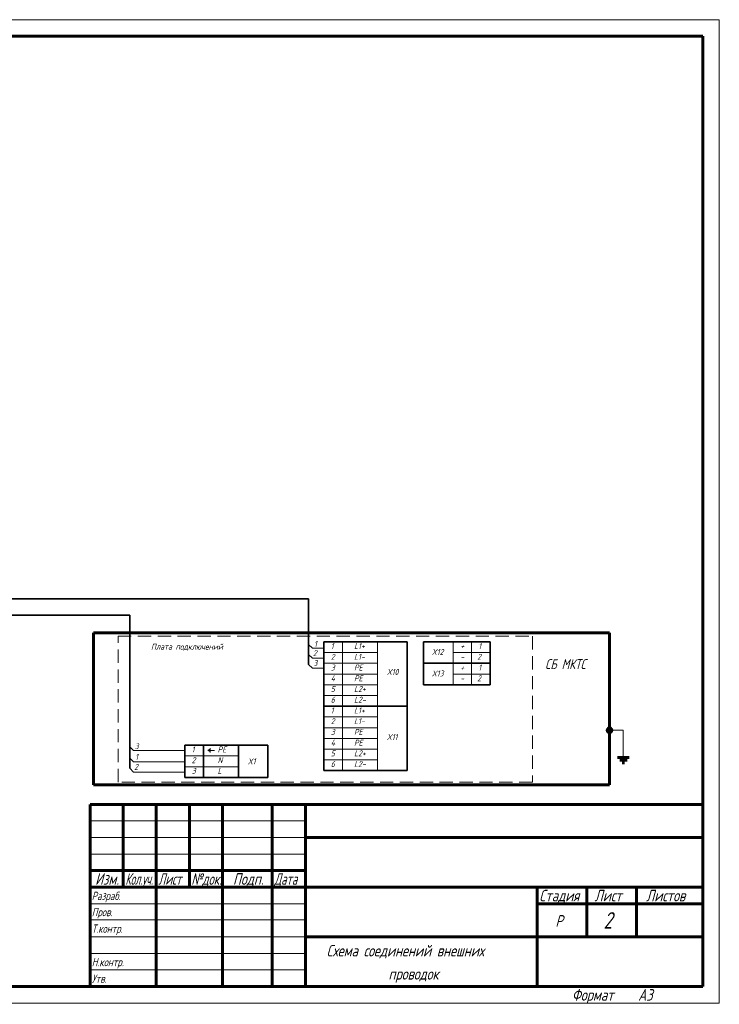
# Model space of a CAD drawing. Header units: millimetres. Extents: x 0 to 840, y 0 to 297.
# Tile 3 of 3: x 629 to 840, y 0 to 297. Entities that reach past the tile are written whole.
import ezdxf

# ---------------------------------------------------------------- set-up
doc = ezdxf.new("R2010")
doc.units = ezdxf.units.MM
for name, pattern in [('K5LT32768', [0]), ('K5LT32769', [0]), ('K5LT32770', [6, 4, -2]), ('K5LT_BASIC', [0]), ('K5LT_THIN', [0])]:
    doc.linetypes.add(name, pattern=pattern)
doc.layers.add('Системный слой', color=7, linetype='Continuous')
doc.styles.add('KTEXTSTYLE', font='gost_au.shx', dxfattribs={"width": 0.96, "height": 5})

# ---------------------------------------------------------------- blocks, each defined once
blk = doc.blocks.new('U11')
at = {"layer": 'Системный слой', "true_color": 0xffffff}
h = blk.add_hatch(color=7, dxfattribs=at)
h.paths.add_polyline_path([(807.34, 82.89), (806.34, 81.9), (806.84, 81.7), (807.34, 81.9), (807.54, 82.4)])
h.paths.add_polyline_path([(806.34, 81.9), (807.34, 82.89), (806.84, 83.1), (806.34, 82.89), (806.14, 82.4)])
at = {"layer": 'Системный слой', "color": 5, "linetype": 'K5LT_BASIC', "lineweight": 60, "true_color": 0x0000ff}
for p, q in [((806.14, 81.7), (807.54, 83.1)), ((809.27, 74.21), (812.78, 74.21)), ((809.92, 73.39), (812.13, 73.39)), ((810.71, 72.6), (811.34, 72.6))]:
    blk.add_line(p, q, dxfattribs=at)
at = {"layer": 'Системный слой', "color": 7, "linetype": 'K5LT_THIN', "lineweight": 18}
for p in [(807.54, 82.4), (811.02, 74.71)]:
    blk.add_line(p, (811.02, 82.4), dxfattribs=at)
at = {"layer": 'Системный слой', "color": 5, "linetype": 'K5LT_BASIC', "lineweight": 60, "true_color": 0x0000ff}
blk.add_circle((806.84, 82.4), 0.701, dxfattribs=at)

msp = doc.modelspace()

# ---------------------------------------------------------------- linework, layer by layer
at = {"color": 7, "linetype": 'K5LT_THIN', "lineweight": 18}
for p, q in [((420, 297), (840, 297)), ((840, 297), (840, 0)), ((650, 55), (715, 55)), ((650, 50), (715, 50)), ((650, 45), (715, 45)), ((650, 30), (715, 30)), ((650, 25.18), (715, 25.18)), ((650, 20), (715, 20)), ((650, 15), (715, 15)), ((650, 10), (715, 10)), ((840, 0), (420, 0))]:
    msp.add_line(p, q, dxfattribs=at)
at = {"color": 5, "linetype": 'K5LT_BASIC', "lineweight": 60, "true_color": 0x0000ff}
for p, q in [((440, 292), (835, 292)), ((835, 292), (835, 5)), ((650, 60), (835, 60)), ((650, 5), (650, 60)), ((660, 55), (660, 60)), ((670, 5), (670, 60)), ((680, 55), (680, 60)), ((690, 5), (690, 60)), ((705, 5), (705, 60)), ((715, 5), (715, 60)), ((660, 50), (660, 55)), ((680, 50), (680, 55)), ((660, 45), (660, 50)), ((680, 45), (680, 50)), ((715, 50), (785, 50)), ((785, 50), (835, 50)), ((660, 40), (660, 45)), ((680, 40), (680, 45)), ((650, 40), (670, 40)), ((660, 35), (660, 40)), ((670, 40), (690, 40)), ((680, 35), (680, 40)), ((690, 40), (705, 40)), ((705, 40), (715, 40)), ((650, 35), (670, 35)), ((670, 35), (690, 35)), ((690, 35), (705, 35)), ((705, 35), (715, 35)), ((715, 35), (785, 35)), ((785, 35), (835, 35)), ((785, 20), (785, 35)), ((800, 20), (800, 35)), ((815, 20), (815, 35)), ((785, 30), (800, 30)), ((800, 30), (815, 30)), ((815, 30), (835, 30)), ((715, 20), (785, 20)), ((785, 5), (785, 20)), ((785, 20), (835, 20)), ((835, 5), (440, 5))]:
    msp.add_line(p, q, dxfattribs=at)
at = {"layer": 'Системный слой', "color": 7, "linetype": 'K5LT32768', "lineweight": 35}
for p, q in [((537.75, 122.14), (715.98, 122.14)), ((715.98, 122.14), (715.98, 102.3)), ((545.01, 117.14), (661.98, 117.14)), ((661.98, 117.14), (661.98, 70.94)), ((745.71, 109.1), (720.6, 109.1)), ((720.6, 70.22), (720.6, 109.1)), ((745.71, 70.22), (745.71, 109.1)), ((750.71, 109.1), (770.82, 109.1)), ((750.71, 96.14), (750.71, 109.1)), ((770.82, 96.14), (770.82, 109.1)), ((750.71, 102.62), (770.82, 102.62)), ((750.71, 96.14), (770.82, 96.14)), ((720.6, 89.66), (745.71, 89.66)), ((678.6, 68.16), (678.6, 77.88)), ((678.6, 77.88), (703.71, 77.88)), ((684.27, 77.88), (684.27, 68.16)), ((694.8, 77.88), (694.8, 68.16)), ((703.71, 68.16), (703.71, 77.88)), ((745.71, 70.22), (720.6, 70.22)), ((703.71, 68.16), (678.6, 68.16))]:
    msp.add_line(p, q, dxfattribs=at)
at = {"layer": 'Системный слой', "color": 5, "linetype": 'K5LT_BASIC', "lineweight": 60, "true_color": 0x0000ff}
for p, q in [((651.01, 111.84), (651.01, 65.88)), ((806.84, 111.84), (651.01, 111.84)), ((806.84, 65.88), (806.84, 111.84)), ((651.01, 65.88), (806.84, 65.88))]:
    msp.add_line(p, q, dxfattribs=at)
at = {"layer": 'Системный слой', "color": 5, "linetype": 'K5LT32770', "lineweight": 15, "true_color": 0x0000ff}
for p, q in [((658.44, 110.77), (783.55, 110.77)), ((658.44, 66.77), (658.44, 110.77)), ((783.55, 110.77), (783.55, 66.77)), ((783.55, 66.77), (658.44, 66.77))]:
    msp.add_line(p, q, dxfattribs=at)
at = {"layer": 'Системный слой', "color": 7, "linetype": 'K5LT_THIN', "lineweight": 18}
for p, q in [((715.98, 108.3), (717.12, 107.16)), ((720.6, 107.16), (717.12, 107.16)), ((715.98, 105.3), (717.12, 104.16)), ((720.6, 104.16), (717.12, 104.16)), ((715.98, 102.3), (717.12, 101.16)), ((720.6, 101.16), (717.12, 101.16)), ((661.98, 77.4), (663.12, 76.26)), ((678.6, 76.26), (663.12, 76.26)), ((685.68, 76.33), (685.68, 76.44)), ((685.68, 76.33), (685.68, 76.21)), ((685.94, 76.33), (685.94, 76.66)), ((685.94, 76.33), (685.94, 76)), ((686.23, 76.33), (686.23, 76.99)), ((686.23, 76.33), (686.23, 75.67)), ((687.56, 76.33), (686.23, 76.33)), ((661.98, 74), (663.12, 72.86)), ((678.6, 72.86), (663.12, 72.86)), ((661.98, 70.94), (663.12, 69.79)), ((678.6, 69.79), (663.12, 69.79))]:
    msp.add_line(p, q, dxfattribs=at)
at = {"layer": 'Системный слой', "color": 18, "linetype": 'K5LT32769', "lineweight": 15, "true_color": 0x010101}
for p, q in [((726.27, 109.1), (726.27, 70.22)), ((736.8, 109.1), (736.8, 99.38)), ((770.82, 109.1), (759.62, 109.1)), ((759.62, 109.1), (759.62, 102.62)), ((765.15, 109.1), (765.15, 96.14)), ((736.8, 105.86), (720.6, 105.86)), ((759.62, 105.86), (770.82, 105.86)), ((736.8, 102.62), (720.6, 102.62)), ((750.71, 102.62), (770.82, 102.62)), ((770.82, 102.62), (759.62, 102.62)), ((759.62, 102.62), (759.62, 96.14)), ((720.6, 99.38), (736.8, 99.38)), ((736.8, 99.38), (720.6, 99.38)), ((736.8, 99.38), (736.8, 89.66)), ((759.62, 99.38), (770.82, 99.38)), ((736.8, 96.14), (720.6, 96.14)), ((736.8, 92.9), (720.6, 92.9)), ((736.8, 89.66), (720.6, 89.66)), ((736.8, 89.66), (736.8, 79.94)), ((736.8, 86.42), (720.6, 86.42)), ((736.8, 83.18), (720.6, 83.18)), ((736.8, 79.94), (720.6, 79.94)), ((736.8, 79.94), (736.8, 70.22)), ((694.8, 74.64), (678.6, 74.64)), ((736.8, 76.7), (720.6, 76.7)), ((694.8, 71.4), (678.6, 71.4)), ((736.8, 73.46), (720.6, 73.46))]:
    msp.add_line(p, q, dxfattribs=at)

# ---------------------------------------------------------------- block references
at = {"layer": 'Системный слой'}
msp.add_blockref('U11', (0, 0), dxfattribs=at)

# ---------------------------------------------------------------- texts
at = {"color": 7, "char_height": 2.5, "attachment_point": 1, "style": 'KTEXTSTYLE'}
for s, insert in [('\\H3.5;\\W0.965;\\Q15;\\Q15;Изм.', (651.53, 39.23)), ('\\H3.5;\\W0.965;\\Q15;\\Q15;\\W0.735;Кол.уч.', (660.65, 39.23)), ('\\H3.5;\\W0.965;\\Q15;\\Q15;\\W0.816;Лист', (670.6, 39.23)), ('\\H3.5;\\W0.965;\\Q15;\\Q15;\\W0.859;№док.', (680.57, 39.23)), ('\\H3.5;\\W0.965;\\Q15;\\Q15;Подп.', (693.15, 39.23)), ('\\H3.5;\\W0.965;\\Q15;\\Q15;\\W0.816;Дата', (705.6, 39.23)), ('\\H3.5;\\W0.965;\\Q15;\\Q15;\\H2.50;Разраб.', (650.5, 33.63)), ('\\H3.5;\\W0.965;\\Q15;\\Q15;Стадия', (785.66, 34.23)), ('\\H3.5;\\W0.965;\\Q15;\\Q15;Лист', (802.33, 34.23)), ('\\H3.5;\\W0.965;\\Q15;\\Q15;Листов', (817.88, 34.23)), ('\\H3.5;\\W0.965;\\Q15;\\Q15;\\H2.50;Пров.', (650.5, 28.73)), ('\\H3.5;\\W0.965;\\Q15;\\Q15;\\H5.00;2', (805, 27.47)), ('\\H3.5;\\W0.965;\\Q15;\\Q15;Р', (790.52, 26.58)), ('\\H3.5;\\W0.965;\\Q15;\\Q15;\\H2.50;Т.контр.', (650.5, 23.73)), ('\\H3.5;\\W0.965;\\Q15;\\Q15;Схема соединений внешних', (721.44, 17.58)), ('\\H3.5;\\W0.965;\\Q15;\\Q15;\\H2.50;Н.контр.', (650.5, 13.63)), ('\\H3.5;\\W0.965;\\Q15;\\Q15;проводок', (740.1, 10.58)), ('\\H3.5;\\W0.965;\\Q15;\\Q15;\\H2.50;Утв.', (650.5, 8.63)), ('\\H3.5;\\W0.965;\\Q15;\\Q15;Формат', (795.5, 4.23)), ('\\H3.5;\\W0.965;\\Q15;\\Q15;A3', (815.5, 4.23))]:
    msp.add_mtext(s, dxfattribs=dict(at, insert=insert))
at = {"layer": 'Системный слой', "color": 7, "char_height": 2.5, "attachment_point": 1, "style": 'KTEXTSTYLE'}
for s, insert in [('\\H3.5;\\W0.965;\\Q15;\\Q15;\\H1.80;Плата подключений', (668.4, 108.54)), ('\\H3.5;\\W0.965;\\Q15;\\Q15;\\H1.80;1', (717.64, 109.39)), ('\\H3.5;\\W0.965;\\Q15;\\Q15;\\H1.80;1', (722.69, 108.72)), ('\\H3.5;\\W0.965;\\Q15;\\Q15;\\H1.80;L1+', (729.71, 108.72)), ('\\H3.5;\\W0.965;\\Q15;\\Q15;\\H1.80;+', (761.82, 108.72)), ('\\H3.5;\\W0.965;\\Q15;\\Q15;\\H1.80;1', (767.23, 108.72)), ('\\H3.5;\\W0.965;\\Q15;\\Q15;\\H1.80;2', (717.3, 106.58)), ('\\H3.5;\\W0.965;\\Q15;\\Q15;\\H1.80;2', (722.69, 105.48)), ('\\H3.5;\\W0.965;\\Q15;\\Q15;\\H1.80;L1-', (729.71, 105.48)), ('\\H3.5;\\W0.965;\\Q15;\\Q15;\\H1.80;X12', (753.17, 106.93)), ('\\H3.5;\\W0.965;\\Q15;\\Q15;\\H1.80;-', (761.82, 105.48)), ('\\H3.5;\\W0.965;\\Q15;\\Q15;\\H1.80;2', (766.89, 105.48)), ('\\H3.5;\\W0.965;\\Q15;\\Q15;\\H1.80;3', (717.42, 103.58)), ('\\H3.5;\\W0.965;\\Q15;\\Q15;\\H1.80;3', (722.69, 102.24)), ('\\H3.5;\\W0.965;\\Q15;\\Q15;\\H1.80;PE', (729.71, 102.24)), ('\\H3.5;\\W0.965;\\Q15;\\Q15;\\H1.80;+', (761.82, 102.24)), ('\\H3.5;\\W0.965;\\Q15;\\Q15;\\H1.80;1', (767.23, 102.24)), ('\\H3.5;\\W0.965;\\Q15;\\Q15;\\H3.00;СБ МКТС', (787.43, 103.87)), ('\\H3.5;\\W0.965;\\Q15;\\Q15;\\H1.80;4', (722.69, 99)), ('\\H3.5;\\W0.965;\\Q15;\\Q15;\\H1.80;PE', (729.71, 99)), ('\\H3.5;\\W0.965;\\Q15;\\Q15;\\H1.80;X10', (739.59, 100.89)), ('\\H3.5;\\W0.965;\\Q15;\\Q15;\\H1.80;X13', (753.17, 100.45)), ('\\H3.5;\\W0.965;\\Q15;\\Q15;\\H1.80;2', (766.89, 99)), ('\\H3.5;\\W0.965;\\Q15;\\Q15;\\H1.80;5', (722.69, 95.76)), ('\\H3.5;\\W0.965;\\Q15;\\Q15;\\H1.80;L2+', (729.71, 95.76)), ('\\H3.5;\\W0.965;\\Q15;\\Q15;\\H1.80;-', (761.82, 99)), ('\\H3.5;\\W0.965;\\Q15;\\Q15;\\H1.80;6', (722.69, 92.52)), ('\\H3.5;\\W0.965;\\Q15;\\Q15;\\H1.80;L2-', (729.71, 92.52)), ('\\H3.5;\\W0.965;\\Q15;\\Q15;\\H1.80;1', (722.69, 89.28)), ('\\H3.5;\\W0.965;\\Q15;\\Q15;\\H1.80;L1+', (729.71, 89.28)), ('\\H3.5;\\W0.965;\\Q15;\\Q15;\\H1.80;2', (722.69, 86.04)), ('\\H3.5;\\W0.965;\\Q15;\\Q15;\\H1.80;L1-', (729.71, 86.04)), ('\\H3.5;\\W0.965;\\Q15;\\Q15;\\H1.80;3', (722.69, 82.8)), ('\\H3.5;\\W0.965;\\Q15;\\Q15;\\H1.80;PE', (729.71, 82.8)), ('\\H3.5;\\W0.965;\\Q15;\\Q15;\\H1.80;X11', (739.59, 81.24)), ('\\H3.5;\\W0.965;\\Q15;\\Q15;\\H1.80;3', (663.44, 78.49)), ('\\H3.5;\\W0.965;\\Q15;\\Q15;\\H1.80;1', (680.69, 77.5)), ('\\H3.5;\\W0.965;\\Q15;\\Q15;\\H1.80;PE', (688.52, 77.5)), ('\\H3.5;\\W0.965;\\Q15;\\Q15;\\H1.80;4', (722.69, 79.56)), ('\\H3.5;\\W0.965;\\Q15;\\Q15;\\H1.80;PE', (729.71, 79.56)), ('\\H3.5;\\W0.965;\\Q15;\\Q15;\\H1.80;1', (663.62, 75.28)), ('\\H3.5;\\W0.965;\\Q15;\\Q15;\\H1.80;5', (722.69, 76.32)), ('\\H3.5;\\W0.965;\\Q15;\\Q15;\\H1.80;L2+', (729.71, 76.32)), ('\\H3.5;\\W0.965;\\Q15;\\Q15;\\H1.80;2', (663.3, 72.21)), ('\\H3.5;\\W0.965;\\Q15;\\Q15;\\H1.80;2', (680.69, 74.26)), ('\\H3.5;\\W0.965;\\Q15;\\Q15;\\H1.80;N', (688.52, 74.26)), ('\\H3.5;\\W0.965;\\Q15;\\Q15;\\H1.80;X1', (697.59, 73.89)), ('\\H3.5;\\W0.965;\\Q15;\\Q15;\\H1.80;6', (722.69, 73.08)), ('\\H3.5;\\W0.965;\\Q15;\\Q15;\\H1.80;L2-', (729.71, 73.08)), ('\\H3.5;\\W0.965;\\Q15;\\Q15;\\H1.80;3', (680.69, 71.02)), ('\\H3.5;\\W0.965;\\Q15;\\Q15;\\H1.80;L', (688.52, 71.02))]:
    msp.add_mtext(s, dxfattribs=dict(at, insert=insert))

doc.saveas('drawing.dxf')
